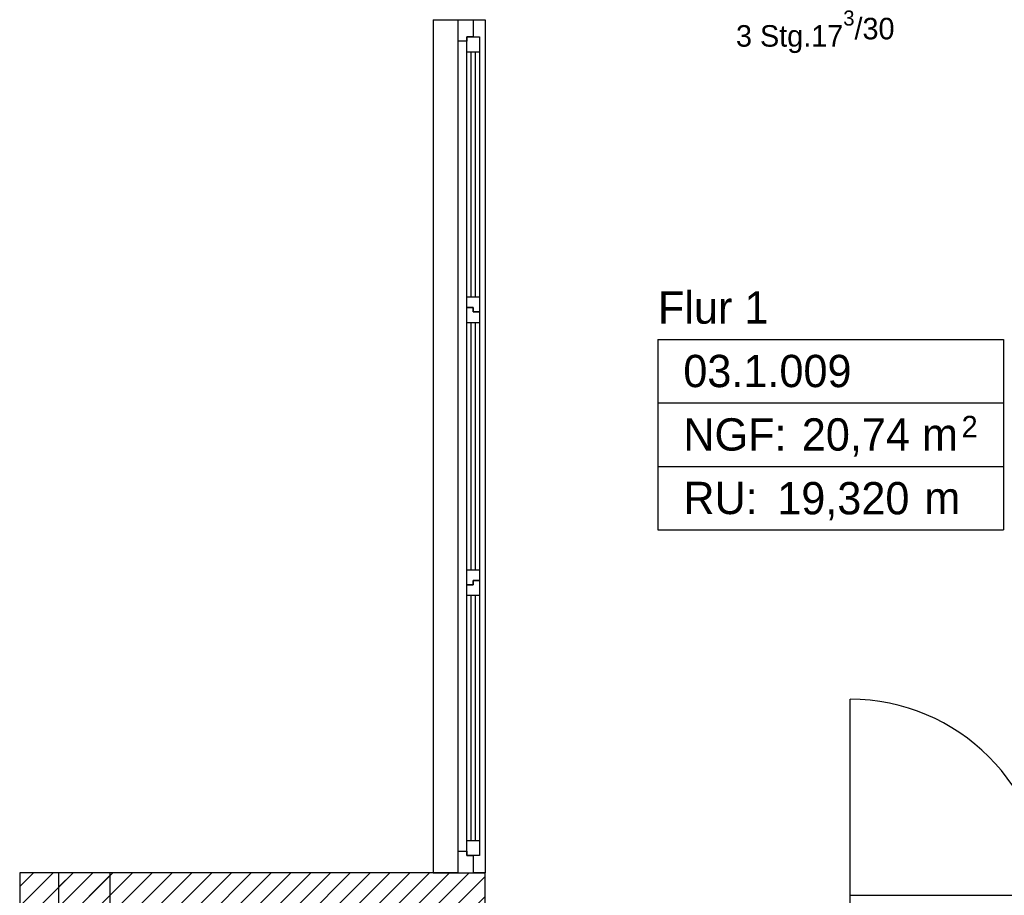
# Model space of a CAD drawing. Extents: x -28.8 to 46.3, y -5 to 85.1.
# Tile 8 of 26: x -0.1 to 4.5, y 22.9 to 27. Entities that reach past the tile are written whole.
import ezdxf

# ---------------------------------------------------------------- set-up
doc = ezdxf.new("R2010")
doc.units = 0
doc.header["$MEASUREMENT"] = 0
doc.linetypes.add('Wipeout_Contour', pattern=[1, 0, -1])
for name, color, linetype in [('1._OG_2_0', 7, 'Continuous'), ('1._OG_2_P_ZE_TEXT', 7, 'Continuous'), ('1._OG_2_R_NT_INNENWAND', 7, 'Continuous'), ('1._OG_2_R_TR_AUSSENWAND', 7, 'Continuous'), ('1._OG_2_Räume', 7, 'Continuous')]:
    doc.layers.add(name, color=color, linetype=linetype)
doc.styles.add('ERSTELLTER_STIL_1', font='txt')
doc.styles.add('ERSTELLTER_STIL_2', font='txt')
pattern_1 = [(45, (0, 0), (-0.04596194, 0.04596194), [])]

msp = doc.modelspace()

# ---------------------------------------------------------------- hatches: boundary and pattern name
at = {"layer": '1._OG_2_R_TR_AUSSENWAND', "linetype": 'Continuous', "ltscale": 1000}
h = msp.add_hatch(dxfattribs=at)
h.set_pattern_fill('MW_Kalksandstein_0002', color=256, style=0, pattern_type=2)
h.set_pattern_definition(pattern_1)
h.paths.add_polyline_path([(-0.055, 22.625), (2.105, 22.625), (2.105, 22.99), (-0.055, 22.99)], flags=0)
h = msp.add_hatch(dxfattribs=at)
h.set_pattern_fill('MW_Kalksandstein_0002', color=256, style=0, pattern_type=2)
h.set_pattern_definition(pattern_1)
h.paths.add_polyline_path([(0.365, 22.99), (0.125, 22.99), (0.125, 22.625), (0.195, 22.625), (0.365, 22.625)], flags=0)

# ---------------------------------------------------------------- linework, layer by layer
at = {"layer": '1._OG_2_0', "linetype": 'Continuous', "ltscale": 1000}
for p, q in [((1.865, 26.95), (1.98, 26.95)), ((1.98, 26.95), (2.05, 26.95)), ((2.05, 26.95), (2.105, 26.95)), ((1.865, 22.99), (1.98, 22.99)), ((1.98, 22.99), (2.05, 22.99)), ((2.05, 22.99), (2.105, 22.99))]:
    msp.add_line(p, q, dxfattribs=at)
at = {"layer": '1._OG_2_R_TR_AUSSENWAND', "linetype": 'Continuous', "ltscale": 1000}
for p, q in [((1.865, 26.95), (1.865, 22.99)), ((2.105, 26.95), (2.105, 22.99)), ((2.105, 22.99), (-0.055, 22.99)), ((-0.055, 22.99), (-0.055, 22.625)), ((0.365, 22.99), (0.125, 22.99)), ((0.125, 22.99), (0.125, 22.625)), ((0.365, 22.625), (0.365, 22.99)), ((2.105, 22.625), (2.105, 22.99))]:
    msp.add_line(p, q, dxfattribs=at)
at = {"layer": '1._OG_2_Räume', "linetype": 'Continuous', "ltscale": 1000}
for p, q in [((2.9078, 25.4652), (2.9078, 24.5813)), ((2.9078, 25.4652), (4.5113, 25.4652)), ((4.5113, 25.4652), (4.5113, 24.5813)), ((2.9078, 25.1706), (4.5113, 25.1706)), ((2.9078, 24.876), (4.5113, 24.876)), ((2.9078, 24.5813), (4.5113, 24.5813))]:
    msp.add_line(p, q, dxfattribs=at)

# ---------------------------------------------------------------- texts
at = {"layer": '1._OG_2_P_ZE_TEXT', "linetype": 'Continuous', "insert": (3.27, 26.9927), "char_height": 0.1, "attachment_point": 1, "style": 'ERSTELLTER_STIL_1'}
msp.add_mtext('{3 Stg.17\\A1{\\H0.7x;\\S3^  ;}/30}', dxfattribs=at)
at = {"layer": '1._OG_2_Räume', "linetype": 'Continuous'}
for s, insert, char_height, attachment_point, style in [('{Flur 1}', (2.9078, 25.6888), 0.15, 1, 'ERSTELLTER_STIL_1'), ('{03.1.009 }', (3.0256, 25.3941), 0.15, 1, 'ERSTELLTER_STIL_2'), ('{NGF: }', (3.0256, 25.0995), 0.15, 1, 'ERSTELLTER_STIL_2'), ('{20,74 m}', (3.5756, 25.0995), 0.15, 1, 'ERSTELLTER_STIL_2'), ('{2}', (4.3175, 25.1109), 0.1, 1, 'ERSTELLTER_STIL_2'), ('{19,320}', (3.4617, 24.6257), 0.15, 7, 'ERSTELLTER_STIL_2'), ('{RU: }', (3.0256, 24.8048), 0.15, 1, 'ERSTELLTER_STIL_2'), ('{ m}', (4.0885, 24.8048), 0.15, 1, 'ERSTELLTER_STIL_2')]:
    msp.add_mtext(s, dxfattribs=dict(at, insert=insert, char_height=char_height, attachment_point=attachment_point, style=style))

# ---------------------------------------------------------------- wipeouts: each hides what was drawn before it
at = {"color": 254, "linetype": 'Wipeout_Contour', "lineweight": 0, "ltscale": 93.076207}
msp.add_wipeout([(4.71, 22.885), (4.71, 22.845), (3.8, 22.845), (3.8, 22.885)], dxfattribs=at).dxf.layer = '1._OG_2_R_NT_INNENWAND'
at = {"color": 254, "linetype": 'Wipeout_Contour', "lineweight": 0, "ltscale": 100.233944}
msp.add_wipeout([(1.98, 26.85), (2.02, 26.85), (2.02, 23.09), (1.98, 23.09)], dxfattribs=at).dxf.layer = '1._OG_2_R_TR_AUSSENWAND'

# ---------------------------------------------------------------- next in the draw order: linework, layer by layer
at = {"layer": '1._OG_2_R_NT_INNENWAND', "linetype": 'Continuous', "ltscale": 1000}
for p, q in [((3.8, 22.885), (3.8, 23.795)), ((3.8, 22.845), (3.8, 22.885)), ((3.8, 22.885), (4.71, 22.885))]:
    msp.add_line(p, q, dxfattribs=at)
msp.add_arc((3.8, 22.885), 0.91, 0, 90, dxfattribs=at)

# ---------------------------------------------------------------- next in the draw order: wipeouts: each hides what was drawn before it
at = {"color": 254, "linetype": 'Wipeout_Contour', "lineweight": 0, "ltscale": 161.202803}
msp.add_wipeout([(2.05, 26.95), (2.05, 26.87), (2.02, 26.87), (2.02, 26.85), (1.98, 26.85), (1.98, 26.95)], dxfattribs=at).dxf.layer = '1._OG_2_R_TR_AUSSENWAND'
at = {"color": 254, "linetype": 'Wipeout_Contour', "lineweight": 0, "ltscale": 105.262948}
msp.add_wipeout([(2.02, 26.8), (2.04, 26.8), (2.04, 25.6633), (2.02, 25.6633)], dxfattribs=at).dxf.layer = '1._OG_2_R_TR_AUSSENWAND'
at = {"color": 254, "linetype": 'Wipeout_Contour', "lineweight": 0, "ltscale": 100.233445}
msp.add_wipeout([(2.02, 25.5433), (2.04, 25.5433), (2.04, 24.3967), (2.02, 24.3967)], dxfattribs=at).dxf.layer = '1._OG_2_R_TR_AUSSENWAND'
at = {"color": 254, "linetype": 'Wipeout_Contour', "lineweight": 0, "ltscale": 95.205706}
msp.add_wipeout([(2.02, 24.2767), (2.04, 24.2767), (2.04, 23.14), (2.02, 23.14)], dxfattribs=at).dxf.layer = '1._OG_2_R_TR_AUSSENWAND'
at = {"color": 254, "linetype": 'Wipeout_Contour', "lineweight": 0, "ltscale": 139.435301}
msp.add_wipeout([(1.98, 22.99), (1.98, 23.09), (2.02, 23.09), (2.02, 23.07), (2.05, 23.07), (2.05, 22.99)], dxfattribs=at).dxf.layer = '1._OG_2_R_TR_AUSSENWAND'

# ---------------------------------------------------------------- next in the draw order: linework, layer by layer
at = {"layer": '1._OG_2_R_TR_AUSSENWAND', "linetype": 'Continuous', "ltscale": 1000}
for p, q in [((1.98, 26.85), (1.98, 26.95)), ((1.98, 26.95), (2.05, 26.95)), ((1.98, 23.09), (1.98, 26.85)), ((1.98, 22.99), (1.98, 23.09)), ((1.98, 22.99), (2.05, 22.99))]:
    msp.add_line(p, q, dxfattribs=at)

# ---------------------------------------------------------------- next in the draw order: wipeouts: each hides what was drawn before it
at = {"color": 254, "linetype": 'Wipeout_Contour', "lineweight": 0, "ltscale": 105.275483}
msp.add_wipeout([(2.06, 26.8), (2.08, 26.8), (2.08, 25.6633), (2.06, 25.6633)], dxfattribs=at).dxf.layer = '1._OG_2_R_TR_AUSSENWAND'
at = {"color": 254, "linetype": 'Wipeout_Contour', "lineweight": 0, "ltscale": 100.246613}
msp.add_wipeout([(2.06, 25.5433), (2.08, 25.5433), (2.08, 24.3967), (2.06, 24.3967)], dxfattribs=at).dxf.layer = '1._OG_2_R_TR_AUSSENWAND'
at = {"color": 254, "linetype": 'Wipeout_Contour', "lineweight": 0, "ltscale": 95.219574}
msp.add_wipeout([(2.06, 24.2767), (2.08, 24.2767), (2.08, 23.14), (2.06, 23.14)], dxfattribs=at).dxf.layer = '1._OG_2_R_TR_AUSSENWAND'

# ---------------------------------------------------------------- next in the draw order: wipeouts: each hides what was drawn before it
at = {"color": 254, "linetype": 'Wipeout_Contour', "lineweight": 0, "ltscale": 107.671772}
msp.add_wipeout([(2.02, 26.87), (2.08, 26.87), (2.08, 26.8), (2.02, 26.8)], dxfattribs=at).dxf.layer = '1._OG_2_R_TR_AUSSENWAND'
at = {"color": 254, "linetype": 'Wipeout_Contour', "lineweight": 0, "ltscale": 153.822816}
msp.add_wipeout([(2.02, 25.6133), (2.02, 25.6633), (2.08, 25.6633), (2.08, 25.5933), (2.05, 25.5933), (2.05, 25.6133)], dxfattribs=at).dxf.layer = '1._OG_2_R_TR_AUSSENWAND'
at = {"color": 254, "linetype": 'Wipeout_Contour', "lineweight": 0, "ltscale": 146.250405}
msp.add_wipeout([(2.05, 24.3467), (2.05, 24.3267), (2.02, 24.3267), (2.02, 24.3967), (2.08, 24.3967), (2.08, 24.3467)], dxfattribs=at).dxf.layer = '1._OG_2_R_TR_AUSSENWAND'
at = {"color": 254, "linetype": 'Wipeout_Contour', "lineweight": 0, "ltscale": 92.805195}
msp.add_wipeout([(2.02, 23.14), (2.08, 23.14), (2.08, 23.07), (2.02, 23.07)], dxfattribs=at).dxf.layer = '1._OG_2_R_TR_AUSSENWAND'

# ---------------------------------------------------------------- next in the draw order: linework, layer by layer
at = {"layer": '1._OG_2_R_TR_AUSSENWAND', "linetype": 'Continuous', "ltscale": 1000}
for p, q in [((2.05, 26.95), (2.05, 26.87)), ((2.02, 26.85), (1.98, 26.85)), ((2.05, 26.87), (2.02, 26.87)), ((2.02, 26.87), (2.02, 26.85)), ((2.02, 26.87), (2.08, 26.87)), ((1.98, 23.09), (2.02, 23.09)), ((2.02, 23.09), (2.02, 23.07)), ((2.02, 23.07), (2.05, 23.07)), ((2.08, 23.07), (2.02, 23.07)), ((2.05, 23.07), (2.05, 22.99))]:
    msp.add_line(p, q, dxfattribs=at)

# ---------------------------------------------------------------- next in the draw order: wipeouts: each hides what was drawn before it
at = {"color": 254, "linetype": 'Wipeout_Contour', "lineweight": 0, "ltscale": 105.269185}
msp.add_wipeout([(2.06, 26.8), (2.06, 25.6633), (2.04, 25.6633), (2.04, 26.8)], dxfattribs=at).dxf.layer = '1._OG_2_R_TR_AUSSENWAND'
at = {"color": 254, "linetype": 'Wipeout_Contour', "lineweight": 0, "ltscale": 154.438193}
msp.add_wipeout([(2.08, 25.5933), (2.08, 25.5433), (2.02, 25.5433), (2.02, 25.6133), (2.05, 25.6133), (2.05, 25.5933)], dxfattribs=at).dxf.layer = '1._OG_2_R_TR_AUSSENWAND'
at = {"color": 254, "linetype": 'Wipeout_Contour', "lineweight": 0, "ltscale": 146.865518}
msp.add_wipeout([(2.05, 24.3267), (2.05, 24.3467), (2.08, 24.3467), (2.08, 24.2767), (2.02, 24.2767), (2.02, 24.3267)], dxfattribs=at).dxf.layer = '1._OG_2_R_TR_AUSSENWAND'

# ---------------------------------------------------------------- next in the draw order: linework, layer by layer
at = {"layer": '1._OG_2_R_TR_AUSSENWAND', "linetype": 'Continuous', "ltscale": 1000}
for p, q in [((2.02, 26.8), (2.02, 26.87)), ((2.08, 26.87), (2.08, 26.8)), ((2.02, 25.6633), (2.02, 26.8)), ((2.08, 26.8), (2.02, 26.8)), ((2.04, 25.6633), (2.04, 26.8)), ((2.06, 26.8), (2.06, 25.6633)), ((2.08, 26.8), (2.08, 25.6633)), ((2.02, 25.6133), (2.02, 25.6633)), ((2.02, 25.6633), (2.08, 25.6633)), ((2.08, 25.6633), (2.08, 25.5933)), ((2.05, 25.6133), (2.02, 25.6133)), ((2.02, 25.6133), (2.05, 25.6133)), ((2.05, 25.5933), (2.05, 25.6133)), ((2.05, 25.6133), (2.05, 25.5933)), ((2.08, 25.5933), (2.05, 25.5933)), ((2.05, 25.5933), (2.08, 25.5933)), ((2.05, 24.3267), (2.02, 24.3267)), ((2.02, 24.3267), (2.05, 24.3267)), ((2.05, 24.3467), (2.05, 24.3267)), ((2.08, 24.3467), (2.05, 24.3467)), ((2.05, 24.3267), (2.05, 24.3467)), ((2.05, 24.3467), (2.08, 24.3467))]:
    msp.add_line(p, q, dxfattribs=at)

# ---------------------------------------------------------------- next in the draw order: wipeouts: each hides what was drawn before it
at = {"color": 254, "linetype": 'Wipeout_Contour', "lineweight": 0, "ltscale": 100.239998}
msp.add_wipeout([(2.06, 25.5433), (2.06, 24.3967), (2.04, 24.3967), (2.04, 25.5433)], dxfattribs=at).dxf.layer = '1._OG_2_R_TR_AUSSENWAND'
at = {"color": 254, "linetype": 'Wipeout_Contour', "lineweight": 0, "ltscale": 95.212607}
msp.add_wipeout([(2.06, 24.2767), (2.06, 23.14), (2.04, 23.14), (2.04, 24.2767)], dxfattribs=at).dxf.layer = '1._OG_2_R_TR_AUSSENWAND'

# ---------------------------------------------------------------- next in the draw order: linework, layer by layer
at = {"layer": '1._OG_2_R_TR_AUSSENWAND', "linetype": 'Continuous', "ltscale": 1000}
for p, q in [((2.02, 25.5433), (2.02, 25.6133)), ((2.08, 25.5933), (2.08, 25.5433)), ((2.02, 24.3967), (2.02, 25.5433)), ((2.08, 25.5433), (2.02, 25.5433)), ((2.04, 24.3967), (2.04, 25.5433)), ((2.06, 25.5433), (2.06, 24.3967)), ((2.08, 25.5433), (2.08, 24.3967)), ((2.02, 24.3267), (2.02, 24.3967)), ((2.02, 24.3967), (2.08, 24.3967)), ((2.08, 24.3967), (2.08, 24.3467)), ((2.02, 24.2767), (2.02, 24.3267)), ((2.08, 24.3467), (2.08, 24.2767)), ((2.02, 23.14), (2.02, 24.2767)), ((2.08, 24.2767), (2.02, 24.2767)), ((2.04, 23.14), (2.04, 24.2767)), ((2.06, 24.2767), (2.06, 23.14)), ((2.08, 24.2767), (2.08, 23.14)), ((2.02, 23.14), (2.08, 23.14)), ((2.02, 23.07), (2.02, 23.14)), ((2.08, 23.14), (2.08, 23.07))]:
    msp.add_line(p, q, dxfattribs=at)

doc.saveas('drawing.dxf')
